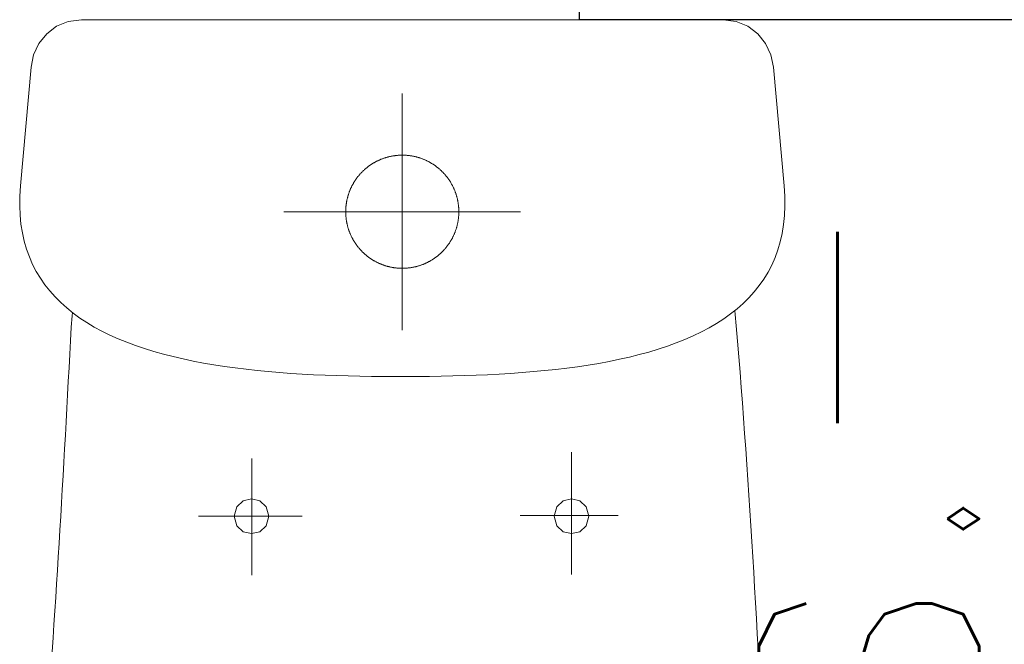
# Model space of a CAD drawing. Header units: inches. Extents: x 27484 to 71626, y -45113 to 39.
# Tile 126 of 256: x 35103 to 35151, y -31836 to -31806. Entities that reach past the tile are written whole.
import ezdxf
from ezdxf.enums import TextEntityAlignment as Align

# ---------------------------------------------------------------- set-up
doc = ezdxf.new("R2010")
doc.units = ezdxf.units.IN
doc.header["$LTSCALE"] = 50
doc.header["$MEASUREMENT"] = 0
doc.layers.add('A-ARMATURA', color=45, linetype='Continuous', lineweight=5)
for name, color, linetype in [('B-IWE', 2, 'Continuous'), ('R-MET-IWE', 2, 'Continuous'), ('rz_wentylacja', 10, 'Continuous')]:
    doc.layers.add(name, color=color, linetype=linetype)
doc.styles.get("Standard").update_dxf_attribs({"font": 'romans.shx'})

# ---------------------------------------------------------------- blocks, each defined once
blk = doc.blocks.new('A$C04280096')
at = {"layer": 'A-ARMATURA'}
for p, q in [((-161.82, -0.83), (-155.43, 0)), ((-155.43, 0), (155.43, 0)), ((155.43, 0), (161.82, -0.83)), ((-172.25, -6.79), (-167.48, -3.17)), ((-167.48, -3.17), (-161.82, -0.83)), ((161.82, -0.83), (167.48, -3.17)), ((167.48, -3.17), (172.25, -6.79)), ((-176, -11.46), (-172.25, -6.79)), ((172.25, -6.79), (176, -11.47)), ((-178.58, -16.96), (-176, -11.46)), ((176, -11.47), (178.58, -16.97)), ((-179.85, -23.06), (-178.58, -16.96)), ((178.58, -16.97), (179.85, -23.06)), ((-184.97, -80.5), (-179.85, -23.06)), ((179.85, -23.06), (184.97, -80.5)), ((0, -150.3), (0, -35.69)), ((-7.89, -66.76), (-8.16, -66.84)), ((-7.61, -66.68), (-7.89, -66.76)), ((-7.33, -66.6), (-7.61, -66.68)), ((-7.06, -66.52), (-7.33, -66.6)), ((-6.78, -66.45), (-7.06, -66.52)), ((-6.5, -66.38), (-6.78, -66.45)), ((-6.22, -66.31), (-6.5, -66.38)), ((-5.94, -66.25), (-6.22, -66.31)), ((-5.66, -66.19), (-5.94, -66.25)), ((-5.38, -66.13), (-5.66, -66.19)), ((-5.1, -66.08), (-5.38, -66.13)), ((-4.82, -66.02), (-5.1, -66.08)), ((-4.54, -65.97), (-4.82, -66.02)), ((-4.25, -65.93), (-4.54, -65.97)), ((-3.97, -65.89), (-4.25, -65.93)), ((-3.68, -65.85), (-3.97, -65.89)), ((-3.4, -65.81), (-3.68, -65.85)), ((-3.12, -65.77), (-3.4, -65.81)), ((-2.83, -65.74), (-3.12, -65.77)), ((-2.54, -65.72), (-2.83, -65.74)), ((-2.26, -65.69), (-2.54, -65.72)), ((-1.97, -65.67), (-2.26, -65.69)), ((-1.69, -65.65), (-1.97, -65.67)), ((-1.4, -65.63), (-1.69, -65.65)), ((-1.11, -65.62), (-1.4, -65.63)), ((-0.83, -65.61), (-1.11, -65.62)), ((-0.54, -65.6), (-0.83, -65.61)), ((-0.25, -65.6), (-0.54, -65.6)), ((0.03, -65.6), (-0.25, -65.6)), ((0.32, -65.6), (0.03, -65.6)), ((0.61, -65.6), (0.32, -65.6)), ((0.89, -65.61), (0.61, -65.6)), ((1.18, -65.62), (0.89, -65.61)), ((1.47, -65.64), (1.18, -65.62)), ((1.75, -65.65), (1.47, -65.64)), ((2.04, -65.67), (1.75, -65.65)), ((2.33, -65.7), (2.04, -65.67)), ((2.61, -65.72), (2.33, -65.7)), ((2.9, -65.75), (2.61, -65.72)), ((3.18, -65.78), (2.9, -65.75)), ((3.47, -65.82), (3.18, -65.78)), ((3.75, -65.86), (3.47, -65.82)), ((4.04, -65.9), (3.75, -65.86)), ((4.32, -65.94), (4.04, -65.9)), ((4.6, -65.99), (4.32, -65.94)), ((4.88, -66.04), (4.6, -65.99)), ((5.17, -66.09), (4.88, -66.04)), ((5.45, -66.14), (5.17, -66.09)), ((5.73, -66.2), (5.45, -66.14)), ((6.01, -66.26), (5.73, -66.2)), ((6.29, -66.33), (6.01, -66.26)), ((6.57, -66.4), (6.29, -66.33)), ((6.85, -66.47), (6.57, -66.4)), ((7.12, -66.54), (6.85, -66.47)), ((7.4, -66.62), (7.12, -66.54)), ((7.68, -66.69), (7.4, -66.62)), ((7.95, -66.78), (7.68, -66.69)), ((8.22, -66.86), (7.95, -66.78)), ((-16.99, -71.5), (-17.21, -71.68)), ((-16.76, -71.32), (-16.99, -71.5)), ((-16.54, -71.15), (-16.76, -71.32)), ((-16.31, -70.98), (-16.54, -71.15)), ((-16.08, -70.81), (-16.31, -70.98)), ((-15.84, -70.64), (-16.08, -70.81)), ((-15.61, -70.48), (-15.84, -70.64)), ((-15.37, -70.32), (-15.61, -70.48)), ((-15.13, -70.16), (-15.37, -70.32)), ((-14.89, -70), (-15.13, -70.16)), ((-14.65, -69.84), (-14.89, -70)), ((-14.41, -69.69), (-14.65, -69.84)), ((-14.16, -69.54), (-14.41, -69.69)), ((-13.92, -69.39), (-14.16, -69.54)), ((-13.67, -69.25), (-13.92, -69.39)), ((-13.42, -69.11), (-13.67, -69.25)), ((-13.17, -68.97), (-13.42, -69.11)), ((-12.92, -68.83), (-13.17, -68.97)), ((-12.66, -68.7), (-12.92, -68.83)), ((-12.41, -68.57), (-12.66, -68.7)), ((-12.15, -68.44), (-12.41, -68.57)), ((-11.89, -68.31), (-12.15, -68.44)), ((-11.63, -68.19), (-11.89, -68.31)), ((-11.37, -68.07), (-11.63, -68.19)), ((-11.11, -67.95), (-11.37, -68.07)), ((-10.85, -67.84), (-11.11, -67.95)), ((-10.58, -67.72), (-10.85, -67.84)), ((-10.32, -67.62), (-10.58, -67.72)), ((-10.05, -67.51), (-10.32, -67.62)), ((-9.79, -67.4), (-10.05, -67.51)), ((-9.52, -67.3), (-9.79, -67.4)), ((-9.25, -67.21), (-9.52, -67.3)), ((-8.98, -67.11), (-9.25, -67.21)), ((-8.71, -67.02), (-8.98, -67.11)), ((-8.43, -66.93), (-8.71, -67.02)), ((-8.16, -66.84), (-8.43, -66.93)), ((8.5, -66.95), (8.22, -66.86)), ((8.77, -67.04), (8.5, -66.95)), ((9.04, -67.13), (8.77, -67.04)), ((9.31, -67.23), (9.04, -67.13)), ((9.58, -67.33), (9.31, -67.23)), ((9.85, -67.43), (9.58, -67.33)), ((10.12, -67.53), (9.85, -67.43)), ((10.38, -67.64), (10.12, -67.53)), ((10.65, -67.75), (10.38, -67.64)), ((10.91, -67.86), (10.65, -67.75)), ((11.17, -67.98), (10.91, -67.86)), ((11.43, -68.1), (11.17, -67.98)), ((11.69, -68.22), (11.43, -68.1)), ((11.95, -68.34), (11.69, -68.22)), ((12.21, -68.47), (11.95, -68.34)), ((12.47, -68.6), (12.21, -68.47)), ((12.72, -68.73), (12.47, -68.6)), ((12.98, -68.86), (12.72, -68.73)), ((13.23, -69), (12.98, -68.86)), ((13.48, -69.14), (13.23, -69)), ((13.73, -69.28), (13.48, -69.14)), ((13.97, -69.43), (13.73, -69.28)), ((14.22, -69.58), (13.97, -69.43)), ((14.46, -69.73), (14.22, -69.58)), ((14.71, -69.88), (14.46, -69.73)), ((14.95, -70.03), (14.71, -69.88)), ((15.19, -70.19), (14.95, -70.03)), ((15.43, -70.35), (15.19, -70.19)), ((15.66, -70.52), (15.43, -70.35)), ((15.9, -70.68), (15.66, -70.52)), ((16.13, -70.85), (15.9, -70.68)), ((16.36, -71.02), (16.13, -70.85)), ((16.59, -71.19), (16.36, -71.02)), ((16.82, -71.37), (16.59, -71.19)), ((17.04, -71.54), (16.82, -71.37)), ((17.27, -71.72), (17.04, -71.54)), ((-21.63, -76.17), (-21.8, -76.4)), ((-21.45, -75.95), (-21.63, -76.17)), ((-21.27, -75.73), (-21.45, -75.95)), ((-21.09, -75.5), (-21.27, -75.73)), ((-20.9, -75.28), (-21.09, -75.5)), ((-20.72, -75.07), (-20.9, -75.28)), ((-20.53, -74.85), (-20.72, -75.07)), ((-20.34, -74.64), (-20.53, -74.85)), ((-20.14, -74.42), (-20.34, -74.64)), ((-19.95, -74.21), (-20.14, -74.42)), ((-19.75, -74.01), (-19.95, -74.21)), ((-19.55, -73.8), (-19.75, -74.01)), ((-19.35, -73.6), (-19.55, -73.8)), ((-19.14, -73.39), (-19.35, -73.6)), ((-18.94, -73.2), (-19.14, -73.39)), ((-18.73, -73), (-18.94, -73.2)), ((-18.52, -72.8), (-18.73, -73)), ((-18.31, -72.61), (-18.52, -72.8)), ((-18.09, -72.42), (-18.31, -72.61)), ((-17.87, -72.23), (-18.09, -72.42)), ((-17.66, -72.05), (-17.87, -72.23)), ((-17.44, -71.86), (-17.66, -72.05)), ((-17.21, -71.68), (-17.44, -71.86)), ((17.49, -71.91), (17.27, -71.72)), ((17.71, -72.09), (17.49, -71.91)), ((17.93, -72.28), (17.71, -72.09)), ((18.14, -72.46), (17.93, -72.28)), ((18.36, -72.66), (18.14, -72.46)), ((18.57, -72.85), (18.36, -72.66)), ((18.78, -73.04), (18.57, -72.85)), ((18.99, -73.24), (18.78, -73.04)), ((19.19, -73.44), (18.99, -73.24)), ((19.39, -73.64), (19.19, -73.44)), ((19.6, -73.85), (19.39, -73.64)), ((19.8, -74.05), (19.6, -73.85)), ((19.99, -74.26), (19.8, -74.05)), ((20.19, -74.47), (19.99, -74.26)), ((20.38, -74.69), (20.19, -74.47)), ((20.57, -74.9), (20.38, -74.69)), ((20.76, -75.12), (20.57, -74.9)), ((20.95, -75.33), (20.76, -75.12)), ((21.13, -75.56), (20.95, -75.33)), ((21.31, -75.78), (21.13, -75.56)), ((21.49, -76), (21.31, -75.78)), ((21.67, -76.23), (21.49, -76)), ((21.84, -76.46), (21.67, -76.23)), ((-185.28, -85.38), (-184.97, -80.5)), ((-24.65, -81.04), (-24.77, -81.3)), ((-24.52, -80.78), (-24.65, -81.04)), ((-24.39, -80.52), (-24.52, -80.78)), ((-24.26, -80.27), (-24.39, -80.52)), ((-24.13, -80.02), (-24.26, -80.27)), ((-23.99, -79.76), (-24.13, -80.02)), ((-23.85, -79.51), (-23.99, -79.76)), ((-23.71, -79.26), (-23.85, -79.51)), ((-23.56, -79.02), (-23.71, -79.26)), ((-23.42, -78.77), (-23.56, -79.02)), ((-23.27, -78.53), (-23.42, -78.77)), ((-23.11, -78.28), (-23.27, -78.53)), ((-22.96, -78.04), (-23.11, -78.28)), ((-22.8, -77.8), (-22.96, -78.04)), ((-22.64, -77.57), (-22.8, -77.8)), ((-22.48, -77.33), (-22.64, -77.57)), ((-22.31, -77.09), (-22.48, -77.33)), ((-22.14, -76.86), (-22.31, -77.09)), ((-21.97, -76.63), (-22.14, -76.86)), ((-21.8, -76.4), (-21.97, -76.63)), ((22.01, -76.69), (21.84, -76.46)), ((22.18, -76.92), (22.01, -76.69)), ((22.35, -77.15), (22.18, -76.92)), ((22.51, -77.38), (22.35, -77.15)), ((22.68, -77.62), (22.51, -77.38)), ((22.84, -77.86), (22.68, -77.62)), ((22.99, -78.1), (22.84, -77.86)), ((23.15, -78.34), (22.99, -78.1)), ((23.3, -78.58), (23.15, -78.34)), ((23.45, -78.83), (23.3, -78.58)), ((23.6, -79.08), (23.45, -78.83)), ((23.74, -79.32), (23.6, -79.08)), ((23.88, -79.57), (23.74, -79.32)), ((24.02, -79.82), (23.88, -79.57)), ((24.16, -80.08), (24.02, -79.82)), ((24.29, -80.33), (24.16, -80.08)), ((24.42, -80.58), (24.29, -80.33)), ((24.55, -80.84), (24.42, -80.58)), ((24.68, -81.1), (24.55, -80.84)), ((184.97, -80.5), (185.28, -85.44)), ((-185.34, -90.09), (-185.28, -85.38)), ((-26.38, -85.59), (-26.45, -85.87)), ((-26.3, -85.32), (-26.38, -85.59)), ((-26.22, -85.04), (-26.3, -85.32)), ((-26.13, -84.77), (-26.22, -85.04)), ((-26.04, -84.49), (-26.13, -84.77)), ((-25.95, -84.22), (-26.04, -84.49)), ((-25.86, -83.95), (-25.95, -84.22)), ((-25.76, -83.68), (-25.86, -83.95)), ((-25.67, -83.41), (-25.76, -83.68)), ((-25.56, -83.14), (-25.67, -83.41)), ((-25.46, -82.88), (-25.56, -83.14)), ((-25.35, -82.61), (-25.46, -82.88)), ((-25.24, -82.34), (-25.35, -82.61)), ((-25.13, -82.08), (-25.24, -82.34)), ((-25.01, -81.82), (-25.13, -82.08)), ((-24.89, -81.56), (-25.01, -81.82)), ((-24.77, -81.3), (-24.89, -81.56)), ((24.8, -81.36), (24.68, -81.1)), ((24.92, -81.62), (24.8, -81.36)), ((25.04, -81.88), (24.92, -81.62)), ((25.16, -82.14), (25.04, -81.88)), ((25.27, -82.41), (25.16, -82.14)), ((25.38, -82.67), (25.27, -82.41)), ((25.48, -82.94), (25.38, -82.67)), ((25.59, -83.21), (25.48, -82.94)), ((25.69, -83.47), (25.59, -83.21)), ((25.79, -83.74), (25.69, -83.47)), ((25.88, -84.01), (25.79, -83.74)), ((25.98, -84.29), (25.88, -84.01)), ((26.07, -84.56), (25.98, -84.29)), ((26.15, -84.83), (26.07, -84.56)), ((26.24, -85.11), (26.15, -84.83)), ((26.32, -85.38), (26.24, -85.11)), ((26.4, -85.66), (26.32, -85.38)), ((26.47, -85.93), (26.4, -85.66)), ((185.28, -85.44), (185.34, -90.2)), ((-185.15, -94.62), (-185.34, -90.09)), ((-27.27, -90.38), (-27.3, -90.67)), ((-27.24, -90.09), (-27.27, -90.38)), ((-27.21, -89.81), (-27.24, -90.09)), ((-27.18, -89.52), (-27.21, -89.81)), ((-27.14, -89.24), (-27.18, -89.52)), ((-27.1, -88.96), (-27.14, -89.24)), ((-27.05, -88.67), (-27.1, -88.96)), ((-27.01, -88.39), (-27.05, -88.67)), ((-26.96, -88.11), (-27.01, -88.39)), ((-26.9, -87.82), (-26.96, -88.11)), ((-26.85, -87.54), (-26.9, -87.82)), ((-26.79, -87.26), (-26.85, -87.54)), ((-26.73, -86.98), (-26.79, -87.26)), ((-26.66, -86.7), (-26.73, -86.98)), ((-26.6, -86.42), (-26.66, -86.7)), ((-26.53, -86.15), (-26.6, -86.42)), ((-26.45, -85.87), (-26.53, -86.15)), ((26.54, -86.21), (26.47, -85.93)), ((26.61, -86.49), (26.54, -86.21)), ((26.68, -86.77), (26.61, -86.49)), ((26.74, -87.05), (26.68, -86.77)), ((26.8, -87.33), (26.74, -87.05)), ((26.86, -87.61), (26.8, -87.33)), ((26.92, -87.89), (26.86, -87.61)), ((26.97, -88.17), (26.92, -87.89)), ((27.02, -88.46), (26.97, -88.17)), ((27.06, -88.74), (27.02, -88.46)), ((27.11, -89.02), (27.06, -88.74)), ((27.15, -89.31), (27.11, -89.02)), ((27.18, -89.59), (27.15, -89.31)), ((27.22, -89.88), (27.18, -89.59)), ((27.25, -90.16), (27.22, -89.88)), ((27.28, -90.45), (27.25, -90.16)), ((27.3, -90.73), (27.28, -90.45)), ((185.34, -90.2), (185.15, -94.79)), ((-184.71, -99), (-185.15, -94.62)), ((-57.3, -92.99), (57.3, -92.99)), ((-27.39, -92.67), (-27.4, -92.96)), ((-27.4, -92.96), (-27.39, -93.24)), ((-27.38, -92.1), (-27.39, -92.38)), ((-27.39, -92.38), (-27.39, -92.67)), ((-27.39, -93.24), (-27.39, -93.53)), ((-27.39, -93.53), (-27.38, -93.82)), ((-27.37, -91.81), (-27.38, -92.1)), ((-27.38, -93.82), (-27.37, -94.1)), ((-27.36, -91.52), (-27.37, -91.81)), ((-27.37, -94.1), (-27.36, -94.39)), ((-27.34, -91.24), (-27.36, -91.52)), ((-27.36, -94.39), (-27.34, -94.68)), ((-27.32, -90.95), (-27.34, -91.24)), ((-27.34, -94.68), (-27.32, -94.96)), ((-27.3, -90.67), (-27.32, -90.95)), ((-27.32, -94.96), (-27.3, -95.25)), ((-27.3, -95.25), (-27.28, -95.54)), ((27.27, -95.61), (27.3, -95.32)), ((27.32, -91.02), (27.3, -90.73)), ((27.3, -95.32), (27.32, -95.04)), ((27.34, -91.3), (27.32, -91.02)), ((27.32, -95.04), (27.34, -94.75)), ((27.36, -91.59), (27.34, -91.3)), ((27.34, -94.75), (27.36, -94.46)), ((27.37, -91.88), (27.36, -91.59)), ((27.36, -94.46), (27.37, -94.18)), ((27.38, -92.16), (27.37, -91.88)), ((27.37, -94.18), (27.38, -93.89)), ((27.39, -92.45), (27.38, -92.16)), ((27.38, -93.89), (27.39, -93.6)), ((27.39, -92.74), (27.39, -92.45)), ((27.4, -93.03), (27.39, -92.74)), ((27.39, -93.32), (27.4, -93.03)), ((27.39, -93.6), (27.39, -93.32)), ((27.4, -92.99), (27.4, -92.99)), ((27.4, -93.03), (27.4, -93.03)), ((185.15, -94.79), (184.7, -99.21)), ((-184.04, -103.2), (-184.71, -99)), ((-27.28, -95.54), (-27.25, -95.82)), ((-27.25, -95.82), (-27.22, -96.11)), ((-27.22, -96.11), (-27.18, -96.39)), ((-27.18, -96.39), (-27.15, -96.68)), ((-27.15, -96.68), (-27.11, -96.96)), ((-27.11, -96.96), (-27.06, -97.24)), ((-27.06, -97.24), (-27.02, -97.53)), ((-27.02, -97.53), (-26.97, -97.81)), ((-26.97, -97.81), (-26.92, -98.09)), ((-26.92, -98.09), (-26.86, -98.37)), ((-26.86, -98.37), (-26.8, -98.65)), ((-26.8, -98.65), (-26.74, -98.93)), ((-26.74, -98.93), (-26.68, -99.21)), ((-26.68, -99.21), (-26.61, -99.49)), ((-26.61, -99.49), (-26.54, -99.77)), ((-26.54, -99.77), (-26.47, -100.05)), ((-26.47, -100.05), (-26.4, -100.33)), ((26.38, -100.4), (26.45, -100.12)), ((26.45, -100.12), (26.53, -99.84)), ((26.53, -99.84), (26.6, -99.56)), ((26.6, -99.56), (26.66, -99.28)), ((26.66, -99.28), (26.73, -99)), ((26.73, -99), (26.79, -98.72)), ((26.79, -98.72), (26.85, -98.44)), ((26.85, -98.44), (26.9, -98.16)), ((26.9, -98.16), (26.96, -97.88)), ((26.96, -97.88), (27.01, -97.6)), ((27.01, -97.6), (27.05, -97.32)), ((27.05, -97.32), (27.1, -97.03)), ((27.1, -97.03), (27.14, -96.75)), ((27.14, -96.75), (27.17, -96.46)), ((27.17, -96.46), (27.21, -96.18)), ((27.21, -96.18), (27.24, -95.89)), ((27.24, -95.89), (27.27, -95.61)), ((184.7, -99.21), (184.02, -103.46)), ((-183.13, -107.25), (-184.04, -103.2)), ((-26.4, -100.33), (-26.32, -100.6)), ((-26.32, -100.6), (-26.24, -100.88)), ((-26.24, -100.88), (-26.15, -101.15)), ((-26.15, -101.15), (-26.07, -101.42)), ((-26.07, -101.42), (-25.98, -101.7)), ((-25.98, -101.7), (-25.88, -101.97)), ((-25.88, -101.97), (-25.79, -102.24)), ((-25.79, -102.24), (-25.69, -102.51)), ((-25.69, -102.51), (-25.59, -102.78)), ((-25.59, -102.78), (-25.48, -103.04)), ((-25.48, -103.04), (-25.38, -103.31)), ((-25.38, -103.31), (-25.27, -103.58)), ((-25.27, -103.58), (-25.16, -103.84)), ((-25.16, -103.84), (-25.04, -104.1)), ((-25.04, -104.1), (-24.92, -104.36)), ((-24.92, -104.36), (-24.8, -104.62)), ((-24.8, -104.62), (-24.68, -104.88)), ((-24.68, -104.88), (-24.55, -105.14)), ((24.65, -104.95), (24.77, -104.69)), ((24.77, -104.69), (24.89, -104.43)), ((24.89, -104.43), (25.01, -104.17)), ((25.01, -104.17), (25.13, -103.91)), ((25.13, -103.91), (25.24, -103.64)), ((25.24, -103.64), (25.35, -103.38)), ((25.35, -103.38), (25.46, -103.11)), ((25.46, -103.11), (25.56, -102.85)), ((25.56, -102.85), (25.66, -102.58)), ((25.66, -102.58), (25.76, -102.31)), ((25.76, -102.31), (25.86, -102.04)), ((25.86, -102.04), (25.95, -101.77)), ((25.95, -101.77), (26.04, -101.49)), ((26.04, -101.49), (26.13, -101.22)), ((26.13, -101.22), (26.22, -100.95)), ((26.22, -100.95), (26.3, -100.67)), ((26.3, -100.67), (26.38, -100.4)), ((184.02, -103.46), (183.1, -107.54)), ((-182, -111.14), (-183.13, -107.25)), ((-24.55, -105.14), (-24.43, -105.4)), ((-24.43, -105.4), (-24.29, -105.65)), ((-24.29, -105.65), (-24.16, -105.91)), ((-24.16, -105.91), (-24.02, -106.16)), ((-24.02, -106.16), (-23.88, -106.41)), ((-23.88, -106.41), (-23.74, -106.66)), ((-23.74, -106.66), (-23.6, -106.91)), ((-23.6, -106.91), (-23.45, -107.15)), ((-23.45, -107.15), (-23.3, -107.4)), ((-23.3, -107.4), (-23.15, -107.64)), ((-23.15, -107.64), (-23, -107.88)), ((-23, -107.88), (-22.84, -108.12)), ((-22.84, -108.12), (-22.68, -108.36)), ((-22.68, -108.36), (-22.52, -108.6)), ((-22.52, -108.6), (-22.35, -108.83)), ((-22.35, -108.83), (-22.18, -109.07)), ((-22.18, -109.07), (-22.01, -109.3)), ((-22.01, -109.3), (-21.84, -109.53)), ((-21.84, -109.53), (-21.67, -109.76)), ((21.62, -109.81), (21.8, -109.59)), ((21.8, -109.59), (21.97, -109.36)), ((21.97, -109.36), (22.14, -109.13)), ((22.14, -109.13), (22.31, -108.89)), ((22.31, -108.89), (22.47, -108.66)), ((22.47, -108.66), (22.64, -108.42)), ((22.64, -108.42), (22.8, -108.18)), ((22.8, -108.18), (22.96, -107.94)), ((22.96, -107.94), (23.11, -107.7)), ((23.11, -107.7), (23.26, -107.46)), ((23.26, -107.46), (23.41, -107.22)), ((23.41, -107.22), (23.56, -106.97)), ((23.56, -106.97), (23.71, -106.72)), ((23.71, -106.72), (23.85, -106.47)), ((23.85, -106.47), (23.99, -106.22)), ((23.99, -106.22), (24.13, -105.97)), ((24.13, -105.97), (24.26, -105.72)), ((24.26, -105.72), (24.39, -105.46)), ((24.39, -105.46), (24.52, -105.21)), ((24.52, -105.21), (24.65, -104.95)), ((183.1, -107.54), (181.95, -111.46)), ((-180.65, -114.88), (-182, -111.14)), ((-21.67, -109.76), (-21.49, -109.98)), ((-21.49, -109.98), (-21.31, -110.21)), ((-21.31, -110.21), (-21.13, -110.43)), ((-21.13, -110.43), (-20.95, -110.65)), ((-20.95, -110.65), (-20.76, -110.87)), ((-20.76, -110.87), (-20.57, -111.08)), ((-20.57, -111.08), (-20.38, -111.3)), ((-20.38, -111.3), (-20.19, -111.51)), ((-20.19, -111.51), (-19.99, -111.72)), ((-19.99, -111.72), (-19.8, -111.93)), ((-19.8, -111.93), (-19.6, -112.13)), ((-19.6, -112.13), (-19.4, -112.34)), ((-19.4, -112.34), (-19.19, -112.54)), ((-19.19, -112.54), (-18.99, -112.74)), ((-18.99, -112.74), (-18.78, -112.94)), ((-18.78, -112.94), (-18.57, -113.13)), ((-18.57, -113.13), (-18.36, -113.33)), ((-18.36, -113.33), (-18.14, -113.52)), ((-18.14, -113.52), (-17.93, -113.71)), ((-17.93, -113.71), (-17.71, -113.89)), ((-17.71, -113.89), (-17.49, -114.08)), ((-17.49, -114.08), (-17.27, -114.26)), ((-17.27, -114.26), (-17.04, -114.44)), ((-17.04, -114.44), (-16.82, -114.62)), ((16.99, -114.49), (17.21, -114.31)), ((17.21, -114.31), (17.43, -114.12)), ((17.43, -114.12), (17.65, -113.94)), ((17.65, -113.94), (17.87, -113.76)), ((17.87, -113.76), (18.09, -113.57)), ((18.09, -113.57), (18.3, -113.38)), ((18.3, -113.38), (18.52, -113.18)), ((18.52, -113.18), (18.73, -112.99)), ((18.73, -112.99), (18.94, -112.79)), ((18.94, -112.79), (19.14, -112.59)), ((19.14, -112.59), (19.35, -112.39)), ((19.35, -112.39), (19.55, -112.19)), ((19.55, -112.19), (19.75, -111.98)), ((19.75, -111.98), (19.95, -111.77)), ((19.95, -111.77), (20.14, -111.56)), ((20.14, -111.56), (20.33, -111.35)), ((20.33, -111.35), (20.53, -111.14)), ((20.53, -111.14), (20.71, -110.92)), ((20.71, -110.92), (20.9, -110.7)), ((20.9, -110.7), (21.09, -110.48)), ((21.09, -110.48), (21.27, -110.26)), ((21.27, -110.26), (21.45, -110.04)), ((21.45, -110.04), (21.62, -109.81)), ((181.95, -111.46), (180.58, -115.23)), ((-179.08, -118.47), (-180.65, -114.88)), ((-177.3, -121.91), (-179.08, -118.47)), ((-16.82, -114.62), (-16.59, -114.79)), ((-16.59, -114.79), (-16.36, -114.96)), ((-16.36, -114.96), (-16.13, -115.14)), ((-16.13, -115.14), (-15.9, -115.3)), ((-15.9, -115.3), (-15.66, -115.47)), ((-15.66, -115.47), (-15.43, -115.63)), ((-15.43, -115.63), (-15.19, -115.79)), ((-15.19, -115.79), (-14.95, -115.95)), ((-14.95, -115.95), (-14.71, -116.1)), ((-14.71, -116.1), (-14.47, -116.26)), ((-14.47, -116.26), (-14.22, -116.41)), ((-14.22, -116.41), (-13.98, -116.55)), ((-13.98, -116.55), (-13.73, -116.7)), ((-13.73, -116.7), (-13.48, -116.84)), ((-13.48, -116.84), (-13.23, -116.98)), ((-13.23, -116.98), (-12.98, -117.12)), ((-12.98, -117.12), (-12.72, -117.25)), ((-12.72, -117.25), (-12.47, -117.39)), ((-12.47, -117.39), (-12.21, -117.52)), ((-12.21, -117.52), (-11.96, -117.64)), ((-11.96, -117.64), (-11.7, -117.77)), ((-11.7, -117.77), (-11.44, -117.89)), ((-11.44, -117.89), (-11.18, -118.01)), ((-11.18, -118.01), (-10.91, -118.12)), ((-10.91, -118.12), (-10.65, -118.23)), ((-10.65, -118.23), (-10.38, -118.34)), ((-10.38, -118.34), (-10.12, -118.45)), ((-10.12, -118.45), (-9.85, -118.56)), ((-9.85, -118.56), (-9.58, -118.66)), ((-9.58, -118.66), (-9.31, -118.76)), ((-9.31, -118.76), (-9.04, -118.85)), ((-9.04, -118.85), (-8.77, -118.95)), ((-8.77, -118.95), (-8.5, -119.04)), ((-8.5, -119.04), (-8.23, -119.12)), ((-8.23, -119.12), (-7.95, -119.21)), ((-7.95, -119.21), (-7.68, -119.29)), ((7.61, -119.31), (7.88, -119.23)), ((7.88, -119.23), (8.16, -119.15)), ((8.16, -119.15), (8.43, -119.06)), ((8.43, -119.06), (8.7, -118.97)), ((8.7, -118.97), (8.97, -118.88)), ((8.97, -118.88), (9.25, -118.78)), ((9.25, -118.78), (9.52, -118.68)), ((9.52, -118.68), (9.78, -118.58)), ((9.78, -118.58), (10.05, -118.48)), ((10.05, -118.48), (10.32, -118.37)), ((10.32, -118.37), (10.58, -118.26)), ((10.58, -118.26), (10.85, -118.15)), ((10.85, -118.15), (11.11, -118.03)), ((11.11, -118.03), (11.37, -117.92)), ((11.37, -117.92), (11.63, -117.8)), ((11.63, -117.8), (11.89, -117.67)), ((11.89, -117.67), (12.15, -117.55)), ((12.15, -117.55), (12.4, -117.42)), ((12.4, -117.42), (12.66, -117.29)), ((12.66, -117.29), (12.91, -117.15)), ((12.91, -117.15), (13.17, -117.02)), ((13.17, -117.02), (13.42, -116.88)), ((13.42, -116.88), (13.67, -116.74)), ((13.67, -116.74), (13.91, -116.59)), ((13.91, -116.59), (14.16, -116.44)), ((14.16, -116.44), (14.41, -116.3)), ((14.41, -116.3), (14.65, -116.14)), ((14.65, -116.14), (14.89, -115.99)), ((14.89, -115.99), (15.13, -115.83)), ((15.13, -115.83), (15.37, -115.67)), ((15.37, -115.67), (15.6, -115.51)), ((15.6, -115.51), (15.84, -115.34)), ((15.84, -115.34), (16.07, -115.18)), ((16.07, -115.18), (16.3, -115.01)), ((16.3, -115.01), (16.53, -114.84)), ((16.53, -114.84), (16.76, -114.66)), ((16.76, -114.66), (16.99, -114.49)), ((178.98, -118.84), (177.18, -122.29)), ((180.58, -115.23), (178.98, -118.84)), ((-175.32, -125.21), (-177.3, -121.91)), ((-7.68, -119.29), (-7.4, -119.37)), ((-7.4, -119.37), (-7.13, -119.45)), ((-7.13, -119.45), (-6.85, -119.52)), ((-6.85, -119.52), (-6.57, -119.59)), ((-6.57, -119.59), (-6.29, -119.66)), ((-6.29, -119.66), (-6.01, -119.72)), ((-6.01, -119.72), (-5.73, -119.78)), ((-5.73, -119.78), (-5.45, -119.84)), ((-5.45, -119.84), (-5.17, -119.9)), ((-5.17, -119.9), (-4.89, -119.95)), ((-4.89, -119.95), (-4.6, -120)), ((-4.6, -120), (-4.32, -120.04)), ((-4.32, -120.04), (-4.04, -120.09)), ((-4.04, -120.09), (-3.75, -120.13)), ((-3.75, -120.13), (-3.47, -120.17)), ((-3.47, -120.17), (-3.18, -120.2)), ((-3.18, -120.2), (-2.9, -120.23)), ((-2.9, -120.23), (-2.61, -120.26)), ((-2.61, -120.26), (-2.33, -120.29)), ((-2.33, -120.29), (-2.04, -120.31)), ((-2.04, -120.31), (-1.76, -120.33)), ((-1.76, -120.33), (-1.47, -120.35)), ((-1.47, -120.35), (-1.18, -120.36)), ((-1.18, -120.36), (-0.9, -120.37)), ((-0.9, -120.37), (-0.61, -120.38)), ((-0.61, -120.38), (-0.32, -120.39)), ((-0.32, -120.39), (-0.04, -120.39)), ((-0.04, -120.39), (0.25, -120.39)), ((0.25, -120.39), (0.54, -120.38)), ((0.54, -120.38), (0.82, -120.38)), ((0.82, -120.38), (1.11, -120.37)), ((1.11, -120.37), (1.4, -120.35)), ((1.4, -120.35), (1.68, -120.34)), ((1.68, -120.34), (1.97, -120.32)), ((1.97, -120.32), (2.26, -120.29)), ((2.26, -120.29), (2.54, -120.27)), ((2.54, -120.27), (2.83, -120.24)), ((2.83, -120.24), (3.11, -120.21)), ((3.11, -120.21), (3.4, -120.18)), ((3.4, -120.18), (3.68, -120.14)), ((3.68, -120.14), (3.97, -120.1)), ((3.97, -120.1), (4.25, -120.06)), ((4.25, -120.06), (4.53, -120.01)), ((4.53, -120.01), (4.82, -119.96)), ((4.82, -119.96), (5.1, -119.91)), ((5.1, -119.91), (5.38, -119.85)), ((5.38, -119.85), (5.66, -119.8)), ((5.66, -119.8), (5.94, -119.74)), ((5.94, -119.74), (6.22, -119.67)), ((6.22, -119.67), (6.5, -119.61)), ((6.5, -119.61), (6.78, -119.54)), ((6.78, -119.54), (7.06, -119.46)), ((7.06, -119.46), (7.33, -119.39)), ((7.33, -119.39), (7.61, -119.31)), ((177.18, -122.29), (175.16, -125.6)), ((-173.14, -128.36), (-175.32, -125.21)), ((-170.76, -131.37), (-173.14, -128.36)), ((172.95, -128.76), (170.54, -131.78)), ((175.16, -125.6), (172.95, -128.76)), ((-168.2, -134.25), (-170.76, -131.37)), ((170.54, -131.78), (167.94, -134.67)), ((-165.45, -137), (-168.2, -134.25)), ((-162.53, -139.61), (-165.45, -137)), ((165.16, -137.41), (162.19, -140.02)), ((167.94, -134.67), (165.16, -137.41)), ((-159.44, -142.1), (-162.53, -139.61)), ((-159.94, -143.35), (-159.8, -141.81)), ((-156.18, -144.47), (-159.44, -142.1)), ((159.06, -142.51), (155.76, -144.86)), ((162.19, -140.02), (159.06, -142.51)), ((161.15, -140.85), (161.32, -142.74)), ((161.32, -142.74), (161.82, -148.3)), ((-160.46, -148.9), (-159.94, -143.35)), ((-152.76, -146.71), (-156.18, -144.47)), ((-149.19, -148.84), (-152.76, -146.71)), ((152.29, -147.1), (148.67, -149.21)), ((155.76, -144.86), (152.29, -147.1)), ((-145.47, -150.85), (-149.19, -148.84)), ((-141.61, -152.75), (-145.47, -150.85)), ((144.91, -151.21), (140.99, -153.1)), ((148.67, -149.21), (144.91, -151.21)), ((-137.6, -154.55), (-141.61, -152.75)), ((-133.47, -156.23), (-137.6, -154.55)), ((-129.21, -157.82), (-133.47, -156.23)), ((132.76, -156.54), (128.45, -158.1)), ((136.94, -154.87), (132.76, -156.54)), ((140.99, -153.1), (136.94, -154.87)), ((-124.83, -159.3), (-129.21, -157.82)), ((-120.34, -160.69), (-124.83, -159.3)), ((-115.74, -161.98), (-120.34, -160.69)), ((-111.03, -163.18), (-115.74, -161.98)), ((119.47, -160.93), (114.82, -162.2)), ((124.02, -159.56), (119.47, -160.93)), ((128.45, -158.1), (124.02, -159.56)), ((-106.22, -164.3), (-111.03, -163.18)), ((-101.32, -165.33), (-106.22, -164.3)), ((-96.34, -166.28), (-101.32, -165.33)), ((-91.27, -167.15), (-96.34, -166.28)), ((95.21, -166.41), (90.09, -167.25)), ((100.25, -165.48), (95.21, -166.41)), ((105.2, -164.47), (100.25, -165.48)), ((110.06, -163.38), (105.2, -164.47)), ((114.82, -162.2), (110.06, -163.38)), ((-86.13, -167.94), (-91.27, -167.15)), ((-80.92, -168.66), (-86.13, -167.94)), ((-75.64, -169.31), (-80.92, -168.66)), ((-70.3, -169.9), (-75.64, -169.31)), ((-64.91, -170.42), (-70.3, -169.9)), ((-59.47, -170.88), (-64.91, -170.42)), ((-53.99, -171.29), (-59.47, -170.88)), ((-48.48, -171.63), (-53.99, -171.29)), ((-42.93, -171.93), (-48.48, -171.63)), ((46.93, -171.61), (41.35, -171.9)), ((52.49, -171.27), (46.93, -171.61)), ((58.01, -170.88), (52.49, -171.27)), ((63.5, -170.43), (58.01, -170.88)), ((68.93, -169.93), (63.5, -170.43)), ((74.31, -169.36), (68.93, -169.93)), ((79.64, -168.73), (74.31, -169.36)), ((84.9, -168.03), (79.64, -168.73)), ((90.09, -167.25), (84.9, -168.03)), ((-37.36, -172.18), (-42.93, -171.93)), ((-31.76, -172.38), (-37.36, -172.18)), ((-26.15, -172.54), (-31.76, -172.38)), ((-20.54, -172.66), (-26.15, -172.54)), ((-14.92, -172.75), (-20.54, -172.66)), ((-9.3, -172.8), (-14.92, -172.75)), ((-3.69, -172.82), (-9.3, -172.8)), ((1.9, -172.81), (-3.69, -172.82)), ((7.53, -172.78), (1.9, -172.81)), ((1.9, -172.81), (1.9, -172.81)), ((13.18, -172.71), (7.53, -172.78)), ((18.82, -172.62), (13.18, -172.71)), ((24.47, -172.5), (18.82, -172.62)), ((30.11, -172.34), (24.47, -172.5)), ((35.74, -172.14), (30.11, -172.34)), ((41.35, -171.9), (35.74, -172.14)), ((82.03, -209.47), (82.03, -268.73)), ((-72.95, -212.51), (-72.95, -269.03)), ((-80.17, -235.82), (-77.06, -233.02)), ((-77.06, -233.02), (-73.01, -232.08)), ((-73.01, -232.08), (-68.97, -233.02)), ((-68.97, -233.02), (-65.86, -235.82)), ((74.8, -235.82), (77.92, -233.02)), ((77.92, -233.02), (81.96, -232.08)), ((81.96, -232.08), (86.01, -233.02)), ((86.01, -233.02), (89.12, -235.82)), ((-81.42, -240.48), (-80.17, -235.82)), ((-65.86, -235.82), (-64.61, -240.48)), ((73.56, -240.48), (74.8, -235.82)), ((89.12, -235.82), (90.37, -240.48)), ((-98.64, -240.47), (-48.47, -240.47)), ((-80.17, -245.15), (-81.42, -240.48)), ((-64.61, -240.49), (-65.86, -245.15)), ((-64.61, -240.48), (-64.61, -240.49)), ((57.18, -240.16), (104.61, -240.16)), ((74.8, -245.15), (73.56, -240.48)), ((90.37, -240.49), (89.12, -245.15)), ((90.37, -240.48), (90.37, -240.49)), ((-77.06, -247.95), (-80.17, -245.15)), ((-73.01, -248.89), (-77.06, -247.95)), ((-68.97, -247.95), (-73.01, -248.89)), ((-65.86, -245.15), (-68.97, -247.95)), ((77.92, -247.95), (74.8, -245.15)), ((81.96, -248.89), (77.92, -247.95)), ((86, -247.95), (81.96, -248.89)), ((89.12, -245.15), (86, -247.95))]:
    blk.add_line(p, q, dxfattribs=at)
at = {"layer": 'A-ARMATURA', "linetype": 'Continuous'}
for centre, radius, start, end in [((-8576.26, 264.4), 8425.94, 355.762455, 357.188478), ((-5010.96, -574.67), 5190.32, 2.07305, 4.71198)]:
    blk.add_arc(centre, radius, start, end, dxfattribs=at)
blk = doc.blocks.new('A$C6D4569AD')
at = {"layer": 'A-ARMATURA', "xscale": -0.09999999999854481, "yscale": 0.1000000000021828, "zscale": 0.1, "rotation": 270}
blk.add_blockref('A$C04280096', (15.03, 0), dxfattribs=at)
blk = doc.blocks.new('IWE0W011')
at = {"layer": 'B-IWE'}
blk.add_lwpolyline([(0, 0), (25, 0), (25, 25), (0, 25), (0, 0)], dxfattribs=at)
at = {"layer": 'R-MET-IWE', "width": 0.75}
blk.add_attdef('NR', text='', height=9.5, dxfattribs=at).set_placement((12.5, 37), align=Align.MIDDLE)

msp = doc.modelspace()

# ---------------------------------------------------------------- block references
at = {"layer": 'A-ARMATURA', "lineweight": -3, "xscale": -1, "rotation": 270}
msp.add_blockref('A$C6D4569AD', (35121.89863, -31821.09566), dxfattribs=at)
at = {"layer": 'rz_wentylacja'}
ref = msp.add_blockref('IWE0W011', (35130.48246, -31781.06607), dxfattribs=dict(at, xscale=-1, rotation=180))
ref.add_attrib('NR', 'k.s.-', (35149.83816, -31855.42903), dxfattribs={"layer": 'R-MET-IWE', "height": 16, "rotation": 90, "width": 0.75})

doc.saveas('drawing.dxf')
